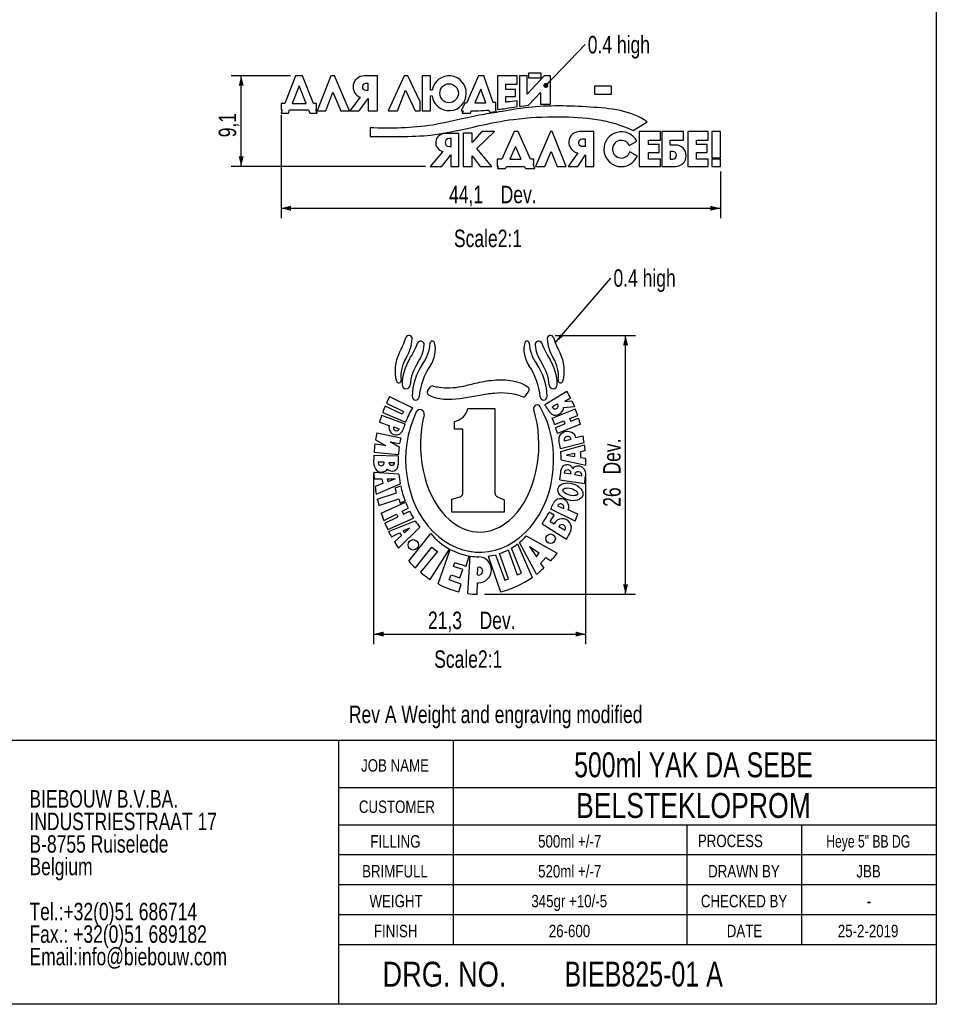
# Model space of a CAD drawing. Header units: millimetres. Extents: x 10 to 412, y 8 to 584.
# Tile 2 of 88: x 228 to 412, y 8 to 206. Entities that reach past the tile are written whole.
import ezdxf

# ---------------------------------------------------------------- set-up
doc = ezdxf.new("R2010")
doc.units = ezdxf.units.MM
doc.layers.add('DIMENSIONS', color=2, linetype='Continuous')
doc.layers.add('TEXT', color=2, linetype='Continuous')
doc.layers.add('OUTLINE', color=7, linetype='Continuous', lineweight=25)
doc.styles.add('SLDTEXTSTYLE0', font='TXT', dxfattribs={"width": 0.75})
doc.styles.add('SLDTEXTSTYLE1', font='TXT', dxfattribs={"width": 0.797872})
doc.styles.add('SLDTEXTSTYLE2', font='TXT', dxfattribs={"width": 0.81681})
doc.styles.add('SLDTEXTSTYLE3', font='TXT', dxfattribs={"width": 0.729133})
doc.styles.add('SLDTEXTSTYLE4', font='TXT', dxfattribs={"width": 0.745307})
doc.dimstyles.new('SLDDIMSTYLE12', dxfattribs={"dimtxt": 0.18, "dimasz": 2, "dimexe": 0, "dimexo": 0.0625, "dimgap": 0, "dimtad": 0, "dimtih": 1, "dimtoh": 1, "dimdec": 0, "dimrnd": 1e-09, "dimzin": 0, "dimdsep": 46, "dimtxsty": 'Standard', "dimsah": 1, "dimcen": 0.09, "dimadec": 0, "dimazin": 0, "dimtfac": 2, "dimtdec": 0, "dimtofl": 0, "dimtmove": 0, "dimatfit": 3, "dimfxl": 0, "dimfrac": 2, "dimtolj": 1, "dimtzin": 0, "dimarcsym": 0})
doc.dimstyles.new('SLDDIMSTYLE34', dxfattribs={"dimtxt": 3.5, "dimasz": 2, "dimexe": 0, "dimexo": 0.0625, "dimgap": 0.875, "dimtad": 1, "dimlfac": 0.5, "dimrnd": 1e-09, "dimzin": 12, "dimdsep": 46, "dimtxsty": 'SLDTEXTSTYLE0', "dimsah": 1, "dimcen": 0.09, "dimadec": 0, "dimazin": 3, "dimtfac": 1, "dimtofl": 0, "dimtmove": 0, "dimatfit": 3, "dimfxl": 0, "dimfrac": 2, "dimtolj": 1, "dimtzin": 12, "dimarcsym": 0})
doc.dimstyles.new('SLDDIMSTYLE35', dxfattribs={"dimtxt": 0.18, "dimasz": 1, "dimexe": 0, "dimexo": 0.0625, "dimgap": 0, "dimtad": 0, "dimtih": 1, "dimtoh": 1, "dimdec": 0, "dimrnd": 1e-09, "dimzin": 0, "dimdsep": 46, "dimtxsty": 'Standard', "dimblk1": 'DOT', "dimblk2": 'DOT', "dimsah": 1, "dimcen": 0.09, "dimadec": 0, "dimazin": 0, "dimtfac": 1, "dimtdec": 0, "dimtofl": 0, "dimtmove": 0, "dimatfit": 3, "dimldrblk": 'DOT', "dimfxl": 0, "dimfrac": 2, "dimtolj": 1, "dimtzin": 0, "dimarcsym": 0})
doc.dimstyles.new('SLDDIMSTYLE36', dxfattribs={"dimtxt": 3.5, "dimasz": 2, "dimexe": 0, "dimexo": 0.0625, "dimgap": 0.875, "dimtad": 1, "dimdec": 1, "dimlfac": 0.5, "dimrnd": 1e-09, "dimzin": 12, "dimdsep": 46, "dimtxsty": 'SLDTEXTSTYLE0', "dimsah": 1, "dimcen": 0.09, "dimadec": 0, "dimazin": 3, "dimtfac": 1, "dimtdec": 1, "dimtofl": 0, "dimtmove": 0, "dimatfit": 3, "dimfxl": 0, "dimfrac": 2, "dimtolj": 1, "dimtzin": 12, "dimarcsym": 0})

# ---------------------------------------------------------------- blocks, each defined once
blk = doc.blocks.new('SW_NOTE_0')
at = {"layer": 'TEXT', "color": 0, "char_height": 3.5, "attachment_point": 1, "style": 'SLDTEXTSTYLE0'}
for s, insert in [('BIEBOUW B.V.BA.', (0, 4.5)), ('INDUSTRIESTRAAT 17', (0, -0.03)), ('B-8755 Ruiselede', (0, -4.55)), ('Belgium', (0, -9.08)), ('Tel.:+32(0)51 686714', (0, -18.13)), ('Fax.: +32(0)51 689182', (0, -22.66)), ('Email:info@biebouw.com', (0, -27.18))]:
    blk.add_mtext(s, dxfattribs=dict(at, insert=insert))
blk = doc.blocks.new('_D_98')
at = {"layer": 'DIMENSIONS'}
for p, q in [((280.46, 186.64), (280.46, 165.89)), ((368.66, 175.28), (368.66, 165.89)), ((280.46, 167.89), (368.66, 167.89))]:
    blk.add_line(p, q, dxfattribs=at)
for points in [[(280.46, 167.89), (282.46, 167.39), (282.46, 168.39)], [(368.66, 167.89), (366.66, 168.39), (366.66, 167.39)]]:
    blk.add_solid(points, dxfattribs=at)
at = {"layer": 'DIMENSIONS', "char_height": 3.5, "attachment_point": 1, "style": 'SLDTEXTSTYLE0'}
for s, insert in [('44,1', (314.19, 172.4)), ('Dev.', (324.56, 172.4))]:
    blk.add_mtext(s, dxfattribs=dict(at, insert=insert))
blk = doc.blocks.new('_D_99')
at = {"layer": 'DIMENSIONS'}
for p, q in [((282.37, 194.48), (270.46, 194.48)), ((272.46, 176.28), (272.46, 194.48)), ((309.43, 176.28), (270.46, 176.28))]:
    blk.add_line(p, q, dxfattribs=at)
for points in [[(272.46, 194.48), (271.96, 192.48), (272.96, 192.48)], [(272.46, 176.28), (272.96, 178.28), (271.96, 178.28)]]:
    blk.add_solid(points, dxfattribs=at)
at = {"layer": 'DIMENSIONS', "insert": (267.95, 182.14), "char_height": 3.5, "attachment_point": 1, "rotation": 90, "style": 'SLDTEXTSTYLE0'}
blk.add_mtext('9,1', dxfattribs=at)
blk = doc.blocks.new('SW_NOTE_0_2')
at = {"layer": 'TEXT', "color": 0, "insert": (0.52, 1.74), "char_height": 3.5, "attachment_point": 1, "style": 'SLDTEXTSTYLE0'}
blk.add_mtext('0.4 high', dxfattribs=at)
blk = doc.blocks.new('_Dot')
at = {"color": 0, "linetype": 'ByBlock', "lineweight": -2}
blk.add_line((-0.5, 0), (-1, 0), dxfattribs=at)
at = {"color": 0, "linetype": 'ByBlock', "const_width": 0.5}
blk.add_lwpolyline([(-0.25, 0, 1), (0.25, 0, 1)], format="xyb", close=True, dxfattribs=at)
blk = doc.blocks.new('_D_100')
at = {"layer": 'DIMENSIONS'}
for p, q in [((335.52, 142.35), (351.63, 142.35)), ((349.63, 90.35), (349.63, 142.35)), ((321.33, 90.35), (351.63, 90.35))]:
    blk.add_line(p, q, dxfattribs=at)
for points in [[(349.63, 142.35), (349.13, 140.35), (350.13, 140.35)], [(349.63, 90.35), (350.13, 92.35), (349.13, 92.35)]]:
    blk.add_solid(points, dxfattribs=at)
at = {"layer": 'DIMENSIONS', "char_height": 3.5, "attachment_point": 1, "rotation": 90, "style": 'SLDTEXTSTYLE0'}
for s, insert in [('Dev.', (345.12, 114.41)), ('26', (345.12, 107.92))]:
    blk.add_mtext(s, dxfattribs=dict(at, insert=insert))
blk = doc.blocks.new('_D_101')
at = {"layer": 'DIMENSIONS'}
for p, q in [((299.04, 114.77), (299.04, 80.36)), ((341.6, 113.94), (341.6, 80.36)), ((299.04, 82.36), (341.6, 82.36))]:
    blk.add_line(p, q, dxfattribs=at)
for points in [[(299.04, 82.36), (301.04, 81.86), (301.04, 82.86)], [(341.6, 82.36), (339.6, 82.86), (339.6, 81.86)]]:
    blk.add_solid(points, dxfattribs=at)
at = {"layer": 'DIMENSIONS', "char_height": 3.5, "attachment_point": 1, "style": 'SLDTEXTSTYLE0'}
for s, insert in [('21,3', (309.96, 86.87)), ('Dev.', (320.32, 86.87))]:
    blk.add_mtext(s, dxfattribs=dict(at, insert=insert))
blk = doc.blocks.new('SW_NOTE_0_3')
at = {"layer": 'TEXT', "color": 0, "insert": (0.5, 1.8), "char_height": 3.5, "attachment_point": 1, "style": 'SLDTEXTSTYLE0'}
blk.add_mtext('0.4 high', dxfattribs=at)

msp = doc.modelspace()

# ---------------------------------------------------------------- linework, layer by layer
at = {"layer": 'OUTLINE'}
for p, q in [((412, 584), (412, 8)), ((283.37187, 194.47761), (281.19933, 188.90706)), ((284.78454, 194.47761), (283.37187, 194.47761)), ((286.95708, 188.90706), (284.78454, 194.47761)), ((290.4909, 194.47761), (287.72644, 187.47761)), ((291.20043, 194.47761), (290.4909, 194.47761)), ((294.20861, 187.47761), (291.20043, 194.47761)), ((299.84424, 194.47761), (297.13441, 194.47761)), ((299.84424, 187.47761), (299.84424, 194.47761)), ((305.17622, 194.47761), (301.94882, 187.47761)), ((305.93726, 194.47761), (305.17622, 194.47761)), ((308.38372, 189.28253), (305.93726, 194.47761)), ((308.78743, 194.47761), (308.78743, 187.47761)), ((310.48943, 194.47761), (308.78743, 194.47761)), ((310.48943, 191.61953), (310.48943, 194.47761)), ((320.13165, 194.47761), (317.69008, 188.99814)), ((321.16969, 194.47761), (320.13165, 194.47761)), ((323.05499, 189.11362), (321.16969, 194.47761)), ((323.93422, 194.47761), (323.93422, 187.72245)), ((327.86939, 194.47761), (323.93422, 194.47761)), ((327.86939, 192.77837), (327.86939, 194.47761)), ((328.31084, 194.47761), (328.31084, 188.34143)), ((329.85221, 194.47761), (328.31084, 194.47761)), ((329.85221, 190.80785), (329.85221, 194.47761)), ((333.27601, 194.47761), (329.85221, 190.80785)), ((332.69632, 195.04478), (330.13595, 195.04478)), ((330.13595, 195.04478), (330.13595, 194.05156)), ((330.13595, 194.05156), (332.69632, 194.05156)), ((332.69632, 194.05156), (332.69632, 195.04478)), ((334.56373, 194.47761), (333.27601, 194.47761)), ((334.56373, 188.76046), (334.56373, 194.47761)), ((284.07821, 192.48727), (282.68191, 188.90706)), ((285.4745, 188.90706), (284.07821, 192.48727)), ((297.96977, 192.93988), (297.45111, 192.93988)), ((297.96977, 191.6145), (297.96977, 192.93988)), ((320.54912, 191.83475), (319.34958, 189.05326)), ((321.59192, 189.08894), (320.54912, 191.83475)), ((325.55655, 192.77837), (327.86939, 192.77837)), ((325.55655, 191.76711), (325.55655, 192.77837)), ((346.77591, 192.38906), (343.40907, 192.38906)), ((343.40907, 192.38906), (343.40907, 190.80996)), ((346.77591, 190.80996), (346.77591, 192.38906)), ((289.4823, 187.47761), (290.8656, 191.22253)), ((290.8656, 191.22253), (292.47494, 187.47761)), ((296.37824, 190.18692), (294.27095, 187.47761)), ((296.16661, 187.47761), (297.96977, 189.89784)), ((297.45111, 191.6145), (297.96977, 191.6145)), ((297.96977, 189.89784), (297.96977, 187.47761)), ((303.80916, 187.47761), (305.46656, 191.61953)), ((305.46656, 191.61953), (307.41707, 187.47761)), ((310.79457, 191.61953), (310.48943, 191.61953)), ((310.48943, 190.44683), (310.77588, 190.44683)), ((310.48943, 187.47761), (310.48943, 190.44683)), ((327.50131, 191.76711), (325.55655, 191.76711)), ((325.55689, 190.30533), (327.50131, 190.30533)), ((325.55689, 189.21231), (325.55689, 190.30533)), ((327.50131, 190.30533), (327.50131, 191.76711)), ((330.13595, 188.55732), (332.56203, 191.15724)), ((332.56203, 191.15724), (332.56203, 188.76046)), ((343.40907, 190.80996), (346.77591, 190.80996)), ((281.19933, 188.90706), (280.45854, 188.90706)), ((280.45854, 188.90706), (280.45854, 187.64475)), ((282.68191, 188.90706), (285.4745, 188.90706)), ((287.60557, 188.90706), (286.95708, 188.90706)), ((287.60557, 187.64475), (287.60557, 188.90706)), ((308.38372, 187.47761), (308.38372, 189.28253)), ((317.3608, 188.98185), (316.65199, 187.47761)), ((323.54841, 187.70974), (323.54841, 189.12573)), ((327.86939, 188.30942), (327.86939, 189.45782)), ((332.56203, 188.76046), (334.56373, 188.76046)), ((280.45854, 187.64475), (280.70703, 187.64475)), ((280.70703, 187.64475), (280.45854, 187.00762)), ((280.45854, 187.00762), (281.94112, 187.00762)), ((281.94112, 187.00762), (282.1896, 187.64475)), ((282.1896, 187.64475), (285.96681, 187.64475)), ((285.96681, 187.64475), (286.21529, 187.00762)), ((286.21529, 187.00762), (287.69787, 187.00762)), ((287.44938, 187.64475), (287.60557, 187.64475)), ((287.69787, 187.00762), (287.44938, 187.64475)), ((287.72644, 187.47761), (289.4823, 187.47761)), ((292.47494, 187.47761), (294.20861, 187.47761)), ((294.27095, 187.47761), (296.16661, 187.47761)), ((297.96977, 187.47761), (299.84424, 187.47761)), ((301.94882, 187.47761), (303.80916, 187.47761)), ((307.41707, 187.47761), (308.38372, 187.47761)), ((308.78743, 187.47761), (310.48943, 187.47761)), ((317.00738, 187.466), (316.80313, 187.00762)), ((316.80313, 187.00762), (318.46739, 187.00762)), ((318.46739, 187.00762), (318.65695, 187.44718)), ((322.16152, 187.58913), (322.32057, 187.17035)), ((322.32057, 187.17035), (323.67454, 187.35088)), ((323.67454, 187.35088), (323.54841, 187.70974)), ((298.33707, 184.04996), (298.33707, 182.28261)), ((351.16069, 183.48649), (353.98591, 185.25754)), ((316.14458, 182.86598), (313.30701, 182.86598)), ((316.14458, 176.27761), (316.14458, 182.86598)), ((316.99664, 182.9613), (316.99664, 176.27761)), ((318.80471, 182.9613), (316.99664, 182.9613)), ((320.74401, 183.27761), (318.80471, 181.08112)), ((318.80471, 181.08112), (318.80471, 182.9613)), ((319.77436, 179.88466), (323.29571, 183.27761)), ((323.29571, 183.27761), (320.74401, 183.27761)), ((327.27119, 183.27761), (324.78349, 177.76297)), ((328.05229, 183.27761), (327.27119, 183.27761)), ((330.54483, 177.76297), (328.05229, 183.27761)), ((334.53118, 183.27761), (331.56003, 176.27761)), ((334.90306, 183.27761), (334.53118, 183.27761)), ((337.7077, 176.27761), (334.90306, 183.27761)), ((343.26739, 183.27761), (340.38665, 183.27761)), ((343.26739, 176.27761), (343.26739, 183.27761)), ((356.62981, 183.27761), (352.34107, 183.27761)), ((352.34107, 183.27761), (352.34107, 176.27761)), ((356.62981, 181.53862), (356.62981, 183.27761)), ((356.89257, 183.27761), (356.89257, 176.27761)), ((361.26759, 183.27761), (356.89257, 183.27761)), ((361.26759, 181.53862), (361.26759, 183.27761)), ((362.09649, 183.27761), (362.09649, 176.27761)), ((366.23849, 183.27761), (362.09649, 183.27761)), ((366.23849, 181.53862), (366.23849, 183.27761)), ((368.65855, 183.27761), (366.96595, 183.27761)), ((366.96595, 183.27761), (366.96595, 177.99375)), ((368.65855, 177.99375), (368.65855, 183.27761)), ((314.60417, 181.8773), (314.18595, 181.8773)), ((314.18595, 180.28493), (314.60417, 180.28493)), ((314.60417, 180.28493), (314.60417, 181.8773)), ((327.52767, 180.28493), (326.39, 177.76297)), ((328.66757, 177.76297), (327.52767, 180.28493)), ((340.72992, 180.36771), (341.55569, 180.36771)), ((341.55569, 181.76363), (340.8901, 181.76363)), ((341.55569, 180.36771), (341.55569, 181.76363)), ((350.37785, 180.49757), (351.86302, 181.38662)), ((354.21238, 181.53862), (356.62981, 181.53862)), ((354.21238, 180.70593), (354.21238, 181.53862)), ((356.35391, 180.70593), (354.21238, 180.70593)), ((356.35391, 179.09959), (356.35391, 180.70593)), ((358.57426, 181.53862), (361.26759, 181.53862)), ((358.57426, 180.58454), (358.57426, 181.53862)), ((359.64039, 180.58454), (358.57426, 180.58454)), ((363.87799, 181.53862), (366.23849, 181.53862)), ((363.87799, 180.70593), (363.87799, 181.53862)), ((366.03065, 180.70593), (363.87799, 180.70593)), ((366.03065, 179.09959), (366.03065, 180.70593)), ((312.93257, 179.28614), (310.42941, 176.27761)), ((312.73425, 176.27761), (314.55455, 178.60832)), ((314.55455, 178.60832), (314.55455, 176.27761)), ((318.80471, 178.44113), (320.40864, 176.27761)), ((318.80471, 176.27761), (318.80471, 178.44113)), ((322.75621, 176.27761), (319.77436, 179.88466)), ((333.42365, 176.27761), (334.68943, 179.25979)), ((334.68943, 179.25979), (335.89092, 176.27761)), ((340.01926, 179.00779), (338.07792, 176.27761)), ((340.01926, 176.27761), (341.55569, 178.60832)), ((341.55569, 178.60832), (341.55569, 176.27761)), ((351.99328, 178.37865), (350.46661, 179.22451)), ((354.21238, 179.09959), (356.35391, 179.09959)), ((354.21238, 177.76297), (354.21238, 179.09959)), ((358.57426, 179.28614), (358.57426, 177.76297)), ((359.09518, 179.28614), (358.57426, 179.28614)), ((363.87799, 179.09959), (366.03065, 179.09959)), ((363.87799, 177.76297), (363.87799, 179.09959)), ((366.96595, 177.99375), (368.65855, 177.99375)), ((310.42941, 176.27761), (312.73425, 176.27761)), ((314.55455, 176.27761), (316.14458, 176.27761)), ((316.99664, 176.27761), (318.80471, 176.27761)), ((320.40864, 176.27761), (322.75621, 176.27761)), ((323.82703, 177.76297), (323.82703, 176.27761)), ((324.78349, 177.76297), (323.82703, 177.76297)), ((323.82703, 176.27761), (324.11343, 176.27761)), ((324.11343, 176.27761), (323.93851, 175.88984)), ((325.54501, 175.88984), (325.71994, 176.27761)), ((325.71994, 176.27761), (329.33893, 176.27761)), ((326.39, 177.76297), (328.66757, 177.76297)), ((329.33893, 176.27761), (329.5142, 175.88984)), ((331.21916, 177.76297), (330.54483, 177.76297)), ((331.04937, 176.64671), (331.21916, 176.64671)), ((331.39146, 175.88984), (331.04937, 176.64671)), ((331.21916, 176.64671), (331.21916, 177.76297)), ((331.56003, 176.27761), (333.42365, 176.27761)), ((335.89092, 176.27761), (337.7077, 176.27761)), ((338.07792, 176.27761), (340.01926, 176.27761)), ((341.55569, 176.27761), (343.26739, 176.27761)), ((352.34107, 176.27761), (356.62981, 176.27761)), ((356.62981, 177.76297), (354.21238, 177.76297)), ((356.62981, 176.27761), (356.62981, 177.76297)), ((356.89257, 176.27761), (359.64039, 176.27761)), ((358.57426, 177.76297), (359.09518, 177.76297)), ((362.09649, 176.27761), (366.23849, 176.27761)), ((366.23849, 177.76297), (363.87799, 177.76297)), ((366.23849, 176.27761), (366.23849, 177.76297)), ((366.96595, 177.76297), (366.96595, 176.27761)), ((368.65855, 177.76297), (366.96595, 177.76297)), ((366.96595, 176.27761), (368.65855, 176.27761)), ((368.65855, 176.27761), (368.65855, 177.76297)), ((323.93851, 175.88984), (325.54501, 175.88984)), ((329.5142, 175.88984), (331.39146, 175.88984)), ((309.90951, 131.27887), (310.41452, 131.96318)), ((329.61818, 130.27488), (330.19512, 131.1361)), ((333.39516, 128.4946), (337.86102, 131.12347)), ((301.60753, 128.73515), (305.04523, 127.06305)), ((302.25655, 130.09695), (306.8603, 127.82001)), ((334.91672, 127.98001), (335.95893, 128.60625)), ((338.58818, 129.74757), (337.46107, 129.05846)), ((337.46107, 129.05846), (338.86235, 129.17466)), ((338.86235, 129.17466), (339.36044, 128.03783)), ((300.86449, 126.89085), (305.45484, 124.90981)), ((304.77367, 126.50475), (301.3616, 128.16438)), ((305.04523, 127.06305), (304.77367, 126.50475)), ((317.98695, 127.66215), (323.41302, 127.66215)), ((323.41302, 127.66215), (323.41302, 110.68769)), ((334.86762, 125.7469), (339.54482, 127.57957)), ((337.19795, 127.83528), (339.36044, 128.03783)), ((300.22277, 124.90981), (302.19179, 124.25931)), ((300.65542, 126.29567), (305.32563, 124.56933)), ((315.27048, 123.52075), (315.27048, 125.07277)), ((335.37894, 124.47377), (337.23115, 125.19964)), ((335.59844, 123.84018), (337.46107, 124.61294)), ((337.23115, 125.19964), (337.46107, 124.61294)), ((338.40073, 125.658), (340.01571, 126.2909)), ((338.40073, 125.658), (338.63265, 125.09901)), ((338.63265, 125.09901), (340.1943, 125.7469)), ((299.70259, 122.8075), (304.50759, 121.79389)), ((303.03304, 123.98139), (304.16081, 123.60881)), ((316.98918, 123.52075), (315.27048, 123.52075)), ((316.98918, 110.74696), (316.98918, 123.52075)), ((340.5492, 124.54242), (335.95893, 122.62492)), ((299.43324, 121.35367), (301.44741, 120.21805)), ((302.34612, 120.98105), (304.27617, 120.60834)), ((304.16703, 119.8818), (302.34612, 120.98105)), ((336.53613, 119.61775), (341.3168, 120.82358)), ((337.28659, 121.15097), (338.67826, 121.50672)), ((339.58213, 121.84504), (341.08957, 122.19282)), ((299.13476, 118.86443), (304.01927, 118.40316)), ((301.44741, 120.21805), (299.30598, 120.48395)), ((336.60104, 119.01525), (341.38226, 120.33948)), ((339.36044, 118.6552), (337.76553, 118.2863)), ((339.36044, 118.6552), (339.36044, 118.03532)), ((341.51048, 119.1525), (340.60286, 118.94257)), ((340.60286, 118.94257), (340.60286, 117.83982)), ((299.09338, 118.27561), (304.0038, 118.1499)), ((301.16001, 116.86137), (299.96639, 116.86137)), ((302.12799, 116.82815), (303.26883, 116.82815)), ((336.69566, 117.35919), (341.63472, 116.30115)), ((337.76553, 118.2863), (339.36044, 118.03532)), ((340.60286, 117.83982), (341.60671, 117.68185)), ((304.1017, 114.45423), (299.07305, 114.78964)), ((337.28659, 114.71733), (338.67826, 114.52418)), ((299.1611, 113.52033), (300.72476, 113.52033)), ((300.72476, 113.52033), (300.92524, 112.58841)), ((301.79005, 113.52033), (303.34579, 113.52033)), ((301.79005, 113.52033), (301.87887, 112.95556)), ((303.34579, 113.52033), (301.87887, 112.95556)), ((336.41334, 113.31027), (341.41522, 112.62463)), ((339.40191, 114.42537), (340.84828, 114.17048)), ((300.92524, 112.58841), (299.33787, 111.97727)), ((299.58981, 110.45113), (304.40109, 112.50646)), ((299.79123, 109.48036), (303.67354, 110.76036)), ((303.34579, 111.75442), (304.47992, 112.12834)), ((303.67354, 110.76036), (303.34579, 111.75442)), ((300.11273, 108.18146), (304.10619, 109.53433)), ((300.56765, 106.66304), (305.45761, 108.87991)), ((304.10619, 109.53433), (304.3963, 108.67799)), ((304.3963, 108.67799), (305.36935, 109.1103)), ((314.73374, 109.44851), (316.39821, 109.95117)), ((314.73374, 106.85402), (314.73374, 109.44851)), ((323.89492, 109.95117), (325.27401, 109.34848)), ((325.27401, 109.34848), (325.27401, 106.85402)), ((304.78781, 107.01969), (305.99194, 107.6311)), ((304.78781, 107.01969), (305.0542, 106.46023)), ((305.0542, 106.46023), (306.27622, 107.04721)), ((325.27401, 106.85402), (314.73374, 106.85402)), ((335.27978, 106.27366), (334.30532, 106.87567)), ((339.52373, 105.06277), (334.59797, 107.46276)), ((335.95893, 108.12923), (337.14618, 107.56309)), ((340.02978, 106.44664), (338.09695, 107.28184)), ((301.11054, 105.15249), (303.63773, 106.43572)), ((301.30797, 104.66076), (303.91099, 105.9111)), ((301.88576, 103.35359), (307.05406, 105.65348)), ((302.06584, 102.97988), (307.38198, 105.13651)), ((303.63773, 106.43572), (303.91099, 105.9111)), ((334.48509, 104.9873), (335.27978, 106.27366)), ((334.48509, 104.9873), (335.27978, 104.51509)), ((304.04141, 99.60151), (308.31919, 103.83333)), ((304.99431, 103.06741), (306.32008, 103.70833)), ((304.99431, 103.06741), (305.24738, 102.72468)), ((306.32008, 103.70833), (305.24738, 102.72468)), ((332.85212, 104.50181), (337.76318, 101.40103)), ((336.21812, 103.98464), (337.49513, 103.22978)), ((302.6164, 101.91787), (304.23865, 102.70211)), ((304.63935, 102.16712), (303.22186, 100.86732)), ((304.23865, 102.70211), (304.63935, 102.16712)), ((306.08504, 97.02316), (310.54941, 102.55953)), ((329.68346, 102.06164), (335.89887, 98.59807)), ((307.43061, 95.66249), (310.74448, 99.81109)), ((311.85498, 98.92404), (308.44757, 94.77357)), ((310.39228, 93.3543), (314.26372, 99.43695)), ((310.74448, 99.81109), (311.85498, 98.92404)), ((311.99496, 92.42378), (314.41015, 99.35737)), ((326.03399, 99.24718), (327.86159, 94.26059)), ((328.71332, 94.57275), (326.69476, 99.6101)), ((327.95936, 100.46256), (330.85897, 93.74336)), ((331.74481, 94.39307), (328.33348, 100.7608)), ((330.32097, 99.94653), (332.3009, 98.64377)), ((330.32097, 99.94653), (331.7158, 97.84718)), ((317.64133, 95.97824), (318.24067, 98.04901)), ((317.98695, 90.5064), (318.45479, 98.01479)), ((322.01213, 97.98787), (324.51162, 90.85277)), ((323.5339, 98.29091), (325.36658, 93.16715)), ((326.15529, 93.44925), (324.33718, 98.53226)), ((331.7158, 97.84718), (332.3009, 98.64377)), ((332.57705, 96.55092), (333.63001, 97.76924)), ((333.63001, 97.76924), (334.6515, 97.09712)), ((315.115, 95.95527), (315.36656, 96.72332)), ((316.97821, 95.345), (315.115, 95.95527)), ((315.36656, 96.72332), (317.64133, 95.97824)), ((316.35639, 93.63553), (316.97821, 95.345)), ((319.92043, 94.26059), (319.96348, 95.75746)), ((332.57705, 96.55092), (333.19461, 95.62143)), ((314.24327, 93.27473), (314.6061, 94.2722)), ((316.60973, 92.41393), (314.24327, 93.27473)), ((314.6061, 94.2722), (316.35639, 93.63553)), ((325.36658, 93.16715), (326.15529, 93.44925)), ((327.86159, 94.26059), (328.71332, 94.57275)), ((316.15789, 90.85277), (316.60973, 92.41393)), ((319.80813, 90.35592), (319.87473, 92.67159)), ((319.87473, 92.67159), (320.09729, 92.67159)), ((412, 61), (190.51064, 61)), ((292, 61), (292, 8)), ((315, 61), (315, 20)), ((412, 51.5), (292, 51.5)), ((412, 44), (292, 44)), ((362, 20), (362, 44)), ((385, 20), (385, 44)), ((412, 38), (292, 38)), ((412, 32), (292, 32)), ((412, 26), (292, 26)), ((292, 20), (412, 20)), ((412, 8), (10, 8))]:
    msp.add_line(p, q, dxfattribs=at)
for centre, radius in [((307.00528, 100.28307), 1.04693), ((334.58083, 101.51738), 0.94567)]:
    msp.add_circle(centre, radius, dxfattribs=at)
for centre, radius, start, end in [((297.13441, 192.26563), 2.21198, 90, 250.0103723), ((297.45111, 192.27719), 0.66269, 90, 270), ((313.30701, 181.05648), 1.80951, 90, 258.0576366), ((340.38665, 181.1269), 2.15071, 90, 260.1641983), ((348.7714, 179.74594), 3.5, 27.9542905, 337.004828), ((314.18595, 181.08112), 0.79618, 90, 270), ((340.8901, 181.05648), 0.70715, 90, 256.9074184), ((348.7714, 179.74594), 1.77359, 25.0740113, 342.9026641), ((359.64039, 178.43107), 2.15346, 270, 90), ((359.09518, 178.52455), 0.76158, 270, 90), ((281.73371, 150.24921), 25.22053, 332.9863647, 340.6994197), ((306.14968, 141.69858), 0.64939, 355.9606779, 160.6994197), ((298.51437, 142.23775), 8.30371, 328.0911507, 355.9606779), ((287.60334, 149.06956), 21.91226, 328.3212717, 337.7446629), ((308.51502, 140.51209), 0.68262, 354.2843971, 157.7446629), ((301.28113, 141.23612), 7.95265, 326.121915, 354.2843971), ((302.81714, 141.11457), 7.56119, 324.3049387, 357.3550418), ((310.84103, 140.7439), 0.47126, 13.3368589, 177.3550418), ((305.76213, 139.53985), 5.69093, 325.6704795, 13.3368589), ((334.90738, 139.53985), 5.69093, 166.6631411, 214.3295205), ((329.82848, 140.7439), 0.47126, 2.6449582, 166.6631411), ((337.85237, 141.11457), 7.56119, 182.6449582, 215.6950613), ((332.15449, 140.51209), 0.68262, 22.2553371, 185.7156029), ((339.38838, 141.23612), 7.95265, 185.7156029, 213.878085), ((353.06617, 149.06956), 21.91226, 202.2553371, 211.6787283), ((334.51983, 141.69858), 0.64939, 19.3005803, 184.0393221), ((342.15514, 142.23775), 8.30371, 184.0393221, 211.9088493), ((358.93581, 150.24921), 25.22053, 199.3005803, 207.0136353), ((311.21887, 135.21692), 7.87546, 152.9863647, 195.0852675), ((329.45064, 135.21692), 7.87546, 344.9147325, 27.0136353), ((311.42099, 134.20133), 6.90039, 148.0911507, 187.0480036), ((314.77178, 132.30392), 10.01281, 148.3212717, 179.1955097), ((315.3843, 131.76701), 9.0345, 146.121915, 176.118373), ((318.33101, 129.96875), 11.54141, 144.3049387, 179.5451593), ((322.3385, 129.96875), 11.54141, 0.4548407, 35.6950613), ((325.28521, 131.76701), 9.0345, 3.881627, 33.878085), ((325.89773, 132.30392), 10.01281, 0.8044903, 31.6787283), ((329.24852, 134.20133), 6.90039, 352.9519964, 31.9088493), ((321.59848, 128.72506), 13.48587, 145.6704795, 174.618248), ((319.07103, 128.72506), 13.48587, 5.381752, 34.3295205), ((304.08719, 133.29461), 0.48924, 195.0852675, 7.0480036), ((336.58232, 133.29461), 0.48924, 172.9519964, 344.9147325), ((305.56612, 132.43319), 0.80625, 179.1955097, 356.118373), ((310.39228, 130.92259), 0.6, 143.5728857, 239.5981979), ((310.89729, 131.6069), 0.6, 74.28991, 143.5728857), ((329.69663, 131.47004), 0.6, 326.1817351, 53.7726267), ((335.10339, 132.43319), 0.80625, 183.881627, 0.8044903), ((307.48252, 130.05488), 0.69258, 179.5451593, 354.618248), ((329.1197, 130.60882), 0.6, 247.2603234, 326.1817351), ((333.18699, 130.05488), 0.69258, 185.381752, 0.4548407), ((335.49332, 128.20077), 0.61742, 200.9503069, 41.0511235), ((308.37013, 126.60565), 0.83285, 346.0206301, 154.2079938), ((314.67614, 128.41587), 3.39552, 280.0807444, 347.1749382), ((331.88496, 127.66215), 0.71253, 29.2311468, 196.7057122), ((303.55508, 123.80876), 1.43581, 161.712068, 343.0506305), ((303.59968, 123.80345), 0.59392, 162.5666351, 340.8696067), ((337.98242, 121.32885), 0.71821, 14.3395219, 194.3395219), ((300.5632, 116.76443), 0.60463, 170.7746269, 9.2253731), ((302.69841, 116.82815), 0.57042, 180, 0), ((302.7243, 116.3321), 1.25158, 221.7154889, 1.3591009), ((337.87262, 115.14659), 1.23668, 20.3967944, 175.786079), ((337.98242, 114.62075), 0.70251, 352.0983941, 172.0983941), ((340.11705, 114.25228), 0.73579, 353.6168982, 166.3938257), ((316.15789, 110.74696), 0.83128, 286.8037704, 0), ((324.2168, 110.68769), 0.80378, 180, 246.3935009), ((336.58895, 107.91691), 1.63627, 337.1621785, 157.6953536), ((336.5556, 107.85254), 0.6577, 333.8906416, 155.1209049), ((336.92242, 103.70833), 1.83006, 333.6508638, 153.8423749), ((336.85663, 103.60721), 0.74172, 329.4121946, 149.4121946), ((320.32746, 110.42011), 12.54587, 218.7958309, 241.0971679), ((320.32746, 110.42011), 12.54587, 309.6532849, 318.2230376), ((320.32746, 110.42011), 12.54587, 241.8582842, 260.4253166), ((320.32746, 110.42011), 12.54587, 288.6390456, 297.0554907), ((320.32746, 110.42011), 12.54587, 300.4988823, 307.4681458), ((320.32746, 110.42011), 12.54587, 261.4156317, 269.129395), ((320.09729, 95.27379), 2.6022, 270, 89.129395), ((320.32746, 110.42011), 12.54587, 277.7170499, 284.8077904), ((320.15976, 95.00276), 0.7798, 252.1268657, 104.5783604)]:
    msp.add_arc(centre, radius, start, end, dxfattribs=at)
for centre, major_axis, ratio, start_param, end_param in [((314.19761, 190.97761), (0, -3.5), 0.989077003, 4.864627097, 10.811123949), ((320.33476, 116.34797), (0, 26), 0.819230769, 5.253827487, 5.31681306), ((320.33476, 116.34797), (0, 26), 0.819230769, 1.013602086, 1.074206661), ((320.33476, 116.34797), (0, 26), 0.819230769, 1.099011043, 1.153275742), ((320.33476, 117.37074), (0, -18.56388), 0.800129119, 4.169062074, 8.464291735), ((320.33476, 116.89842), (0, -19.24345), 0.850450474, 4.108863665, 4.282997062), ((320.33476, 120.36664), (0, -17.52252), 0.678227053, 4.36060327, 8.270590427), ((320.33476, 116.89842), (0, -19.24345), 0.850450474, 2.152693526, 2.217556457), ((320.33476, 116.34797), (0, 26), 0.819230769, 5.104803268, 5.159080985), ((320.33476, 116.34797), (0, 26), 0.819230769, 1.178183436, 1.235232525), ((320.33476, 116.89842), (0, -19.24345), 0.850450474, 1.975404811, 2.048586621), ((320.33476, 116.34797), (0, 26), 0.819230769, 5.033026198, 5.082262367), ((320.33476, 116.34797), (0, 26), 0.819230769, 1.31972346, 1.377059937), ((320.33476, 116.89842), (0, -19.24345), 0.850450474, 4.302372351, 4.368288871), ((320.33476, 116.89842), (0, -19.24345), 0.850450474, 1.872955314, 1.939850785), ((320.33476, 116.89842), (0, -19.24345), 0.850450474, 4.455164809, 4.518385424), ((320.33476, 116.89842), (0, -19.24345), 0.850450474, 1.712583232, 1.784578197), ((320.33476, 116.34797), (0, 26), 0.819230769, 4.885389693, 4.93912894), ((320.33476, 116.34797), (0, 26), 0.819230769, 1.411041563, 1.473857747), ((320.33476, 116.89842), (0, -19.24345), 0.850450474, 4.556727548, 4.634114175), ((320.33476, 116.89842), (0, -19.24345), 0.850450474, 1.594742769, 1.681021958), ((320.33476, 116.34797), (0, 26), 0.819230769, 4.820466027, 4.866518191), ((320.33476, 116.34797), (0, 26), 0.819230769, 1.496588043, 1.551049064), ((320.33476, 116.89842), (0, -19.24345), 0.850450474, 4.64730879, 4.740279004), ((320.33476, 116.34797), (0, 26), 0.819230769, 4.710588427, 4.763714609), ((320.33476, 116.34797), (0, 26), 0.819230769, 1.630767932, 1.679767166), ((320.33476, 116.89842), (0, -19.24345), 0.850450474, 1.383237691, 1.484376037), ((320.33476, 116.89842), (0, -19.24345), 0.850450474, 4.839747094, 4.942649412), ((320.33476, 116.34797), (0, 26), 0.819230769, 4.568689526, 4.62375914), ((320.33476, 116.34797), (0, 26), 0.819230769, 1.739702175, 1.799588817), ((320.33476, 116.89842), (0, -19.24345), 0.850450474, 4.962880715, 5.129056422), ((320.33476, 116.34797), (0, 26), 0.819230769, 1.838107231, 1.890301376), ((320.33476, 116.89842), (0, -19.24345), 0.850450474, 5.142187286, 5.214848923), ((320.33476, 116.89842), (0, -19.24345), 0.850450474, 5.249813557, 5.336469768), ((320.33476, 116.89842), (0, -19.24345), 0.850450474, 0.870820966, 1.022962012), ((320.33476, 116.89842), (0, -19.24345), 0.850450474, 1.058327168, 1.121358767), ((320.33476, 116.34797), (0, 26), 0.819230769, 1.952494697, 2.015948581), ((320.33476, 116.89842), (0, -19.24345), 0.850450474, 5.369985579, 5.458702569), ((320.33476, 116.34797), (0, 26), 0.819230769, 4.263409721, 4.321705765), ((320.33476, 116.34797), (0, 26), 0.819230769, 2.037010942, 2.094145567), ((320.33476, 116.34797), (0, 26), 0.819230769, 2.110821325, 2.159164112), ((320.33476, 116.34797), (0, 26), 0.819230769, 4.099928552, 4.168601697), ((320.33476, 116.34797), (0, 26), 0.819230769, 2.208571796, 2.270635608), ((320.33476, 116.34797), (0, 26), 0.819230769, 2.408729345, 2.49078618), ((320.33476, 116.34797), (0, 26), 0.819230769, 3.878698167, 3.960953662), ((320.33476, 116.34797), (0, 26), 0.819230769, 3.706909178, 3.789788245), ((320.33476, 116.34797), (0, 26), 0.819230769, 2.549518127, 2.655943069), ((320.33476, 116.34797), (0, 26), 0.819230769, 3.338968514, 3.658385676), ((320.33476, 116.34797), (0, 26), 0.819230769, 2.739288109, 2.944216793), ((320.33476, 116.34797), (0, 26), 0.819230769, 3.031142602, 3.116865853)]:
    msp.add_ellipse(centre, major_axis=major_axis, ratio=ratio, start_param=start_param, end_param=end_param, dxfattribs=at)
msp.add_ellipse((338.55584, 110.92741), major_axis=(2.47541, -0.72474), ratio=0.656695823, dxfattribs=at)
for points in [[(314.19761, 189.07761), (314.68038, 189.07761), (315.6459, 189.47807), (316.26613, 190.97761), (315.6459, 192.47715), (314.19761, 193.07784), (312.74933, 192.47715), (312.1291, 190.97761), (312.74933, 189.47807), (313.71485, 189.07761), (314.19761, 189.07761)], [(317.69007, 188.99814), (317.58029, 188.99305), (317.47053, 188.98763), (317.3608, 188.98185)], [(323.54841, 189.12573), (323.38397, 189.12123), (323.21949, 189.11723), (323.05498, 189.11362)], [(328.31085, 188.34143), (328.91764, 188.42522), (329.52548, 188.501), (330.13595, 188.55732)], [(316.652, 187.47761), (316.77045, 187.47329), (316.88891, 187.46942), (317.00738, 187.466)]]:
    msp.add_open_spline(points, degree=3, dxfattribs=at)
for points, knots in [([(353.98591, 185.25754), (350.69358, 187.563), (344.32202, 188.14828), (336.29197, 188.51719), (330.14464, 188.27131), (324.85829, 187.29688), (318.42251, 186.32968), (309.98562, 183.98174), (302.52283, 183.86471), (298.33707, 184.04996)], [0, 0, 0, 0, 0.211490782, 0.32244084, 0.431019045, 0.536620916, 0.607899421, 0.77675416, 1, 1, 1, 1]), ([(319.34958, 189.05326), (319.81609, 189.0638), (320.56354, 189.07552), (321.31118, 189.08512), (321.59192, 189.08894)], [0.1660073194, 0.1660073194, 0.1660073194, 0.1660073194, 0.2827010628, 0.3528743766, 0.3528743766, 0.3528743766, 0.3528743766]), ([(323.93422, 187.72245), (324.56289, 187.78648), (325.67963, 187.96139), (327.02763, 188.19058), (327.86939, 188.30942)], [0.5190175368, 0.5190175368, 0.5190175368, 0.5190175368, 0.6589072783, 0.8472168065, 0.8472168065, 0.8472168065, 0.8472168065]), ([(327.86939, 189.45782), (327.15181, 189.35885), (326.54048, 189.27619), (325.67896, 189.21994), (325.55689, 189.21231)], [0.6836634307, 0.6836634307, 0.6836634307, 0.6836634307, 0.864743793, 0.895370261, 0.895370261, 0.895370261, 0.895370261]), ([(298.33707, 182.28261), (302.39259, 182.37037), (309.84948, 181.95761), (319.30203, 184.33465), (327.80271, 186.02902), (338.28231, 186.5184), (346.47987, 185.77083), (351.16069, 183.48649)], [0, 0, 0, 0, 0.228668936, 0.413061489, 0.543822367, 0.714295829, 1, 1, 1, 1]), ([(318.65695, 187.44718), (319.14861, 187.45), (320.31774, 187.47437), (321.48563, 187.53898), (322.16152, 187.58913)], [0.1480148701, 0.1480148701, 0.1480148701, 0.1480148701, 0.2568917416, 0.4069334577, 0.4069334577, 0.4069334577, 0.4069334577]), ([(311.05975, 132.18448), (311.42826, 132.08083), (313.27113, 131.68576), (316.47727, 131.88399), (320.31088, 133.03339), (324.09879, 133.55796), (327.51365, 133.3256), (329.41272, 132.42183), (330.05123, 131.95405)], [0.0200962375, 0.0200962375, 0.0200962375, 0.0200962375, 0.0763092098, 0.2971051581, 0.4813499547, 0.6652437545, 0.8588115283, 0.972631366, 0.972631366, 0.972631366, 0.972631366]), ([(310.08864, 130.4051), (310.2995, 130.28138), (311.50157, 129.68865), (315.06112, 129.26757), (319.17901, 130.18719), (324.14349, 131.00038), (327.01766, 130.83926), (328.88777, 130.05546)], [0.0325954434, 0.0325954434, 0.0325954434, 0.0325954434, 0.0689086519, 0.2312618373, 0.5495230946, 0.6945807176, 0.9773717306, 0.9773717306, 0.9773717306, 0.9773717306]), ([(334.00693, 127.47481), (334.29955, 127.04484), (335.04545, 126.02495), (336.66151, 126.55623), (337.19316, 127.41612), (337.19795, 127.83528)], [0, 0, 0, 0, 0.372256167, 0.692152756, 0.9683592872, 0.9683592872, 0.9683592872, 0.9683592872]), ([(336.3278, 120.98105), (336.17082, 121.51709), (336.57794, 123.49683), (339.29564, 123.2698), (339.58213, 121.84504)], [0, 0, 0, 0, 0.331928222, 1, 1, 1, 1]), ([(299.03891, 116.86137), (299.05644, 116.2843), (299.43578, 114.64251), (301.37196, 114.82113), (301.79005, 115.49926)], [0, 0, 0, 0, 0.445111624, 1, 1, 1, 1]), ([(339.03177, 115.5776), (339.34554, 116.20335), (341.23511, 116.37766), (341.72436, 114.70668), (341.55115, 114.04661)], [0, 0, 0, 0, 0.484690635, 1, 1, 1, 1]), ([(340.07153, 110.48365), (340.07902, 110.50923), (340.09285, 110.56072), (339.88425, 111.02256), (338.79373, 111.73996), (337.48849, 111.72398), (337.06375, 111.44756), (337.03957, 111.37133), (337.01882, 111.2941), (337.22742, 110.83226), (338.31794, 110.11485), (339.62318, 110.13084), (340.04792, 110.40725), (340.06404, 110.45807), (340.07153, 110.48365)], [0, 0, 0, 0, 0.392699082, 0.785398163, 1.570796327, 2.35619449, 2.748893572, 3.141592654, 3.534291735, 3.926990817, 4.71238898, 5.497787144, 5.890486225, 6.283185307, 6.283185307, 6.283185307, 6.283185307])]:
    msp.add_open_spline(points, degree=3, knots=knots, dxfattribs=at)

# ---------------------------------------------------------------- block references
at = {"layer": 'TEXT'}
for name, p in [('SW_NOTE_0_2', (341.51898, 200.75216)), ('SW_NOTE_0_3', (346.69586, 153.81514)), ('SW_NOTE_0', (229.95899, 46.51282))]:
    msp.add_blockref(name, p, dxfattribs=at)

# ---------------------------------------------------------------- texts
for s, insert, char_height, attachment_point, style in [('Scale2:1', (315.17373, 163.58116), 3.5, 1, 'SLDTEXTSTYLE0'), ('Scale2:1', (311.208, 79.08289), 3.5, 1, 'SLDTEXTSTYLE0'), ('Rev A Weight and engraving modified', (294.08805, 67.98324), 3.5, 1, 'SLDTEXTSTYLE0'), ('500ml YAK DA SEBE', (363.26123, 58.60285), 5, 2, 'SLDTEXTSTYLE4'), ('JOB NAME', (303.3477, 57.22997), 2.5, 2, 'SLDTEXTSTYLE1'), ('BELSTEKLOPROM', (363.24867, 50.43349), 5, 2, 'SLDTEXTSTYLE1'), ('CUSTOMER', (303.72254, 48.93201), 2.5, 2, 'SLDTEXTSTYLE1'), ('FILLING', (303.42306, 41.97997), 2.5, 2, 'SLDTEXTSTYLE1'), ('500ml +/-7', (338.41065, 41.97997), 2.5, 2, 'SLDTEXTSTYLE1'), ('PROCESS', (364.13981, 42.06937), 2.5, 1, 'SLDTEXTSTYLE1'), ('Heye 5" BB DG', (398.33385, 41.97997), 2.5, 2, 'SLDTEXTSTYLE3'), ('BRIMFULL', (303.34083, 35.97997), 2.5, 2, 'SLDTEXTSTYLE1'), ('520ml +/-7', (338.41065, 35.97997), 2.5, 2, 'SLDTEXTSTYLE1'), ('DRAWN BY', (373.38534, 35.97997), 2.5, 2, 'SLDTEXTSTYLE1'), ('JBB', (398.40056, 35.97997), 2.5, 2, 'SLDTEXTSTYLE1'), ('WEIGHT', (303.55703, 29.97997), 2.5, 2, 'SLDTEXTSTYLE1'), ('345gr +10/-5', (338.31963, 29.97997), 2.5, 2, 'SLDTEXTSTYLE1'), ('CHECKED BY', (373.41216, 29.97997), 2.5, 2, 'SLDTEXTSTYLE1'), ('-', (398.49498, 29.97997), 2.5, 2, 'SLDTEXTSTYLE1'), ('FINISH', (303.47444, 23.97997), 2.5, 2, 'SLDTEXTSTYLE1'), ('26-600', (338.36938, 23.97997), 2.5, 2, 'SLDTEXTSTYLE1'), ('DATE', (373.49542, 23.97997), 2.5, 2, 'SLDTEXTSTYLE1'), ('25-2-2019', (398.31413, 23.97997), 2.5, 2, 'SLDTEXTSTYLE1'), ('DRG. NO.', (313.26584, 16.54503), 5, 2, 'SLDTEXTSTYLE2'), ('BIEB825-01 A', (337.36741, 16.56969), 5, 1, 'SLDTEXTSTYLE0')]:
    msp.add_mtext(s, dxfattribs=dict(at, insert=insert, char_height=char_height, attachment_point=attachment_point, style=style))

# ---------------------------------------------------------------- dimensions: what is measured, and where the dimension line sits
at = {"layer": 'DIMENSIONS'}
dim = msp.add_linear_dim(base=(272.45854, 194.47761), p1=(310.42941, 176.27761), p2=(283.37187, 194.47761), angle=90, dimstyle='SLDDIMSTYLE34', dxfattribs=at)
dim.commit()
dim.dimension.update_dxf_attribs({"geometry": '_D_99', "text_midpoint": (272.45854, 185.37761), "dimtype": 160})
for base, p1, p2, dimstyle, picture, middle in [((368.65854, 167.88984), (280.45854, 187.64475), (368.65854, 176.27761), 'SLDDIMSTYLE34', '_D_98', (324.55854, 167.88984)), ((341.60358, 82.35592), (299.03997, 115.77247), (341.60358, 114.94181), 'SLDDIMSTYLE36', '_D_101', (320.32178, 82.35592))]:
    dim = msp.add_linear_dim(base=base, p1=p1, p2=p2, text='<> Dev.', dimstyle=dimstyle, dxfattribs=at)
    dim.commit()
    dim.dimension.update_dxf_attribs({"geometry": picture, "text_midpoint": middle, "dimtype": 160})
dim = msp.add_linear_dim(base=(349.63476, 142.34797), p1=(320.33476, 90.34797), p2=(334.51983, 142.34797), angle=90, text='<> Dev.', dimstyle='SLDDIMSTYLE34', dxfattribs=at)
dim.commit()
dim.dimension.update_dxf_attribs({"geometry": '_D_100', "text_midpoint": (349.63476, 116.34797), "dimtype": 160})

# ---------------------------------------------------------------- leaders
at = {"layer": 'TEXT'}
for points, dimstyle in [([(333.6228, 192.56152), (341.51898, 200.75216)], 'SLDDIMSTYLE35'), ([(335.52355, 140.87148), (346.69586, 153.81514)], 'SLDDIMSTYLE12')]:
    msp.add_leader(points, dimstyle=dimstyle, dxfattribs=at)

doc.saveas('drawing.dxf')
